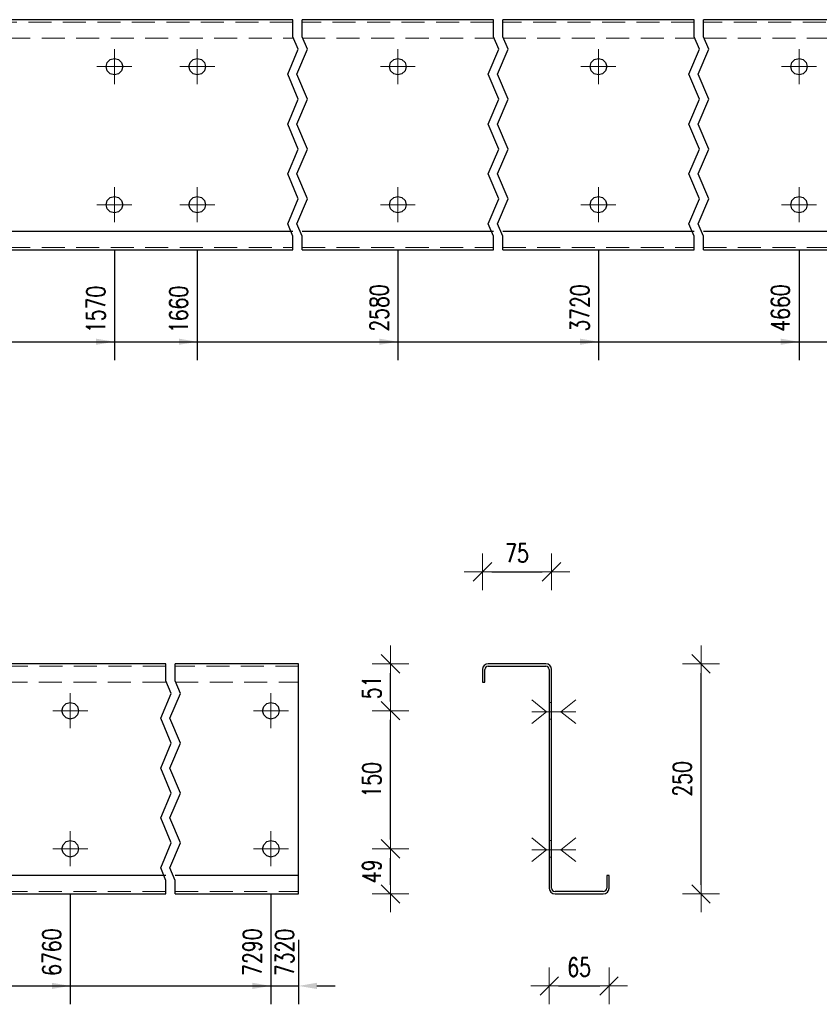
# Model space of a CAD drawing. Header units: millimetres. Extents: x -129 to 775, y 10833 to 11484.
# Tile 4 of 38: x 36 to 123, y 10985 to 11092. Entities that reach past the tile are written whole.
import ezdxf

# ---------------------------------------------------------------- set-up
doc = ezdxf.new("R2010")
doc.units = ezdxf.units.MM
doc.header["$LTSCALE"] = 10
doc.linetypes.add('HIDDEN', pattern=[0.375, 0.25, -0.125])
doc.linetypes.add('MITTE', pattern=[2, 1.25, -0.25, 0.25, -0.25])
doc.layers.get('Defpoints').update_dxf_attribs({"color": 1})
for name, color, linetype, lineweight in [('PS_Bolt', 4, 'Continuous', 13), ('PS_DIM', 4, 'Continuous', 13), ('PS_Hidden', 2, 'HIDDEN', 9), ('PS_Mid', 5, 'MITTE', 15), ('PS_Shape', 161, 'Continuous', 30), ('PS_SOLID', 7, 'Continuous', 30)]:
    doc.layers.add(name, color=color, linetype=linetype, lineweight=lineweight)
doc.styles.add('simplex', font='simplex.shx', dxfattribs={"width": 0.75})
doc.dimstyles.new('1_10_GŁ_DS1-LS10', dxfattribs={"dimtxt": 2, "dimasz": 2, "dimexe": 2, "dimexo": 5, "dimgap": 1, "dimtad": 1, "dimjust": 4, "dimdec": 0, "dimlfac": 10, "dimtxsty": 'simplex', "dimblk1": 'NONE', "dimsah": 1, "dimcen": 2, "dimclrd": 256, "dimclre": 256, "dimclrt": 3, "dimadec": 1, "dimazin": 0, "dimtfac": 1, "dimtdec": 0, "dimtmove": 2, "dimatfit": 3, "dimfxl": 1, "dimarcsym": 0})
doc.dimstyles.new('1_10_PRZ_DS1-LS10', dxfattribs={"dimtxt": 2, "dimasz": 1, "dimexe": 2, "dimexo": 5, "dimgap": 1, "dimtad": 1, "dimdec": 0, "dimlfac": 10, "dimtxsty": 'simplex', "dimblk": 'dimznak', "dimcen": 2, "dimse1": 1, "dimse2": 1, "dimclrt": 3, "dimadec": 1, "dimazin": 0, "dimtfac": 1, "dimtdec": 0, "dimtix": 1, "dimtmove": 2, "dimatfit": 3, "dimldrblk": 'dim-grot', "dimfxl": 1, "dimarcsym": 0})

# ---------------------------------------------------------------- blocks, each defined once
blk = doc.blocks.new('*D113')
at = {"layer": 'Defpoints', "color": 0, "transparency": 16777216}
for p in [(46.22, 11071.75), (-86.58, 11066.85), (46.22, 11056.85)]:
    blk.add_point(p, dxfattribs=at)
at = {"layer": 'PS_DIM', "lineweight": -2, "transparency": 16777216}
for p, q in [((46.22, 11066.75), (46.22, 11054.85)), ((-86.58, 11061.85), (-86.58, 11054.85)), ((-86.58, 11056.85), (44.22, 11056.85))]:
    blk.add_line(p, q, dxfattribs=at)
at = {"layer": 'PS_DIM', "transparency": 16777216}
blk.add_solid([(44.22, 11057.19), (44.22, 11056.52), (46.22, 11056.85)], dxfattribs=at)
at = {"layer": 'PS_DIM', "color": 3, "transparency": 16777216, "insert": (44.2, 11060.37), "char_height": 2, "attachment_point": 5, "rotation": 90, "style": 'simplex'}
blk.add_mtext('1570', dxfattribs=at)
blk = doc.blocks.new('_None')
blk = doc.blocks.new('*D114')
at = {"layer": 'Defpoints', "color": 0, "transparency": 16777216}
for p in [(55.22, 11071.75), (-86.58, 11066.85), (55.22, 11056.85)]:
    blk.add_point(p, dxfattribs=at)
at = {"layer": 'PS_DIM', "lineweight": -2, "transparency": 16777216}
for p, q in [((55.22, 11066.75), (55.22, 11054.85)), ((-86.58, 11061.85), (-86.58, 11054.85)), ((-86.58, 11056.85), (53.22, 11056.85))]:
    blk.add_line(p, q, dxfattribs=at)
at = {"layer": 'PS_DIM', "transparency": 16777216}
blk.add_solid([(53.22, 11057.19), (53.22, 11056.52), (55.22, 11056.85)], dxfattribs=at)
at = {"layer": 'PS_DIM', "color": 3, "transparency": 16777216, "insert": (53.2, 11060.37), "char_height": 2, "attachment_point": 5, "rotation": 90, "style": 'simplex'}
blk.add_mtext('1660', dxfattribs=at)
blk = doc.blocks.new('*D115')
at = {"layer": 'Defpoints', "color": 0, "transparency": 16777216}
for p in [(77.02, 11071.75), (-86.58, 11066.85), (77.02, 11056.85)]:
    blk.add_point(p, dxfattribs=at)
at = {"layer": 'PS_DIM', "lineweight": -2, "transparency": 16777216}
for p, q in [((77.02, 11066.75), (77.02, 11054.85)), ((-86.58, 11061.85), (-86.58, 11054.85)), ((-86.58, 11056.85), (75.02, 11056.85))]:
    blk.add_line(p, q, dxfattribs=at)
at = {"layer": 'PS_DIM', "transparency": 16777216}
blk.add_solid([(75.02, 11057.19), (75.02, 11056.52), (77.02, 11056.85)], dxfattribs=at)
at = {"layer": 'PS_DIM', "color": 3, "transparency": 16777216, "insert": (75, 11060.52), "char_height": 2, "attachment_point": 5, "rotation": 90, "style": 'simplex'}
blk.add_mtext('2580', dxfattribs=at)
blk = doc.blocks.new('*D116')
at = {"layer": 'Defpoints', "color": 0, "transparency": 16777216}
for p in [(98.82, 11071.75), (-86.58, 11066.85), (98.82, 11056.85)]:
    blk.add_point(p, dxfattribs=at)
at = {"layer": 'PS_DIM', "lineweight": -2, "transparency": 16777216}
for p, q in [((98.82, 11066.75), (98.82, 11054.85)), ((-86.58, 11061.85), (-86.58, 11054.85)), ((-86.58, 11056.85), (96.82, 11056.85))]:
    blk.add_line(p, q, dxfattribs=at)
at = {"layer": 'PS_DIM', "transparency": 16777216}
blk.add_solid([(96.82, 11057.19), (96.82, 11056.52), (98.82, 11056.85)], dxfattribs=at)
at = {"layer": 'PS_DIM', "color": 3, "transparency": 16777216, "insert": (96.8, 11060.52), "char_height": 2, "attachment_point": 5, "rotation": 90, "style": 'simplex'}
blk.add_mtext('3720', dxfattribs=at)
blk = doc.blocks.new('*D117')
at = {"layer": 'Defpoints', "color": 0, "transparency": 16777216}
for p in [(120.62, 11071.75), (-86.58, 11066.85), (120.62, 11056.85)]:
    blk.add_point(p, dxfattribs=at)
at = {"layer": 'PS_DIM', "lineweight": -2, "transparency": 16777216}
for p, q in [((120.62, 11066.75), (120.62, 11054.85)), ((-86.58, 11061.85), (-86.58, 11054.85)), ((-86.58, 11056.85), (118.62, 11056.85))]:
    blk.add_line(p, q, dxfattribs=at)
at = {"layer": 'PS_DIM', "transparency": 16777216}
blk.add_solid([(118.62, 11057.19), (118.62, 11056.52), (120.62, 11056.85)], dxfattribs=at)
at = {"layer": 'PS_DIM', "color": 3, "transparency": 16777216, "insert": (118.6, 11060.52), "char_height": 2, "attachment_point": 5, "rotation": 90, "style": 'simplex'}
blk.add_mtext('4660', dxfattribs=at)
blk = doc.blocks.new('*D118')
at = {"layer": 'Defpoints', "color": 0, "transparency": 16777216}
for p in [(142.42, 11071.75), (-86.58, 11066.85), (142.42, 11056.85)]:
    blk.add_point(p, dxfattribs=at)
at = {"layer": 'PS_DIM', "lineweight": -2, "transparency": 16777216}
for p, q in [((142.42, 11066.75), (142.42, 11054.85)), ((-86.58, 11061.85), (-86.58, 11054.85)), ((-86.58, 11056.85), (140.42, 11056.85))]:
    blk.add_line(p, q, dxfattribs=at)
at = {"layer": 'PS_DIM', "transparency": 16777216}
blk.add_solid([(140.42, 11057.19), (140.42, 11056.52), (142.42, 11056.85)], dxfattribs=at)
at = {"layer": 'PS_DIM', "color": 3, "transparency": 16777216, "insert": (140.4, 11060.52), "char_height": 2, "attachment_point": 5, "rotation": 90, "style": 'simplex'}
blk.add_mtext('5580', dxfattribs=at)
blk = doc.blocks.new('*D119')
at = {"layer": 'Defpoints', "color": 0, "transparency": 16777216}
for p in [(164.22, 11071.75), (-86.58, 11066.85), (164.22, 11056.85)]:
    blk.add_point(p, dxfattribs=at)
at = {"layer": 'PS_DIM', "lineweight": -2, "transparency": 16777216}
for p, q in [((164.22, 11066.75), (164.22, 11054.85)), ((-86.58, 11061.85), (-86.58, 11054.85)), ((-86.58, 11056.85), (162.22, 11056.85))]:
    blk.add_line(p, q, dxfattribs=at)
at = {"layer": 'PS_DIM', "transparency": 16777216}
blk.add_solid([(162.22, 11057.19), (162.22, 11056.52), (164.22, 11056.85)], dxfattribs=at)
at = {"layer": 'PS_DIM', "color": 3, "transparency": 16777216, "insert": (162.2, 11060.37), "char_height": 2, "attachment_point": 5, "rotation": 90, "style": 'simplex'}
blk.add_mtext('6150', dxfattribs=at)
blk = doc.blocks.new('*D120')
at = {"layer": 'Defpoints', "color": 0, "transparency": 16777216}
for p in [(186.02, 11071.75), (-86.58, 11066.85), (186.02, 11056.85)]:
    blk.add_point(p, dxfattribs=at)
at = {"layer": 'PS_DIM', "lineweight": -2, "transparency": 16777216}
for p, q in [((186.02, 11066.75), (186.02, 11054.85)), ((-86.58, 11061.85), (-86.58, 11054.85)), ((-86.58, 11056.85), (184.02, 11056.85))]:
    blk.add_line(p, q, dxfattribs=at)
at = {"layer": 'PS_DIM', "transparency": 16777216}
blk.add_solid([(184.02, 11057.19), (184.02, 11056.52), (186.02, 11056.85)], dxfattribs=at)
at = {"layer": 'PS_DIM', "color": 3, "transparency": 16777216, "insert": (184, 11060.52), "char_height": 2, "attachment_point": 5, "rotation": 90, "style": 'simplex'}
blk.add_mtext('6680', dxfattribs=at)
blk = doc.blocks.new('*D121')
at = {"layer": 'Defpoints', "color": 0, "transparency": 16777216}
for p in [(194.02, 11071.75), (-86.58, 11066.85), (194.02, 11056.85)]:
    blk.add_point(p, dxfattribs=at)
at = {"layer": 'PS_DIM', "lineweight": -2, "transparency": 16777216}
for p, q in [((194.02, 11066.75), (194.02, 11054.85)), ((-86.58, 11061.85), (-86.58, 11054.85)), ((-86.58, 11056.85), (192.02, 11056.85))]:
    blk.add_line(p, q, dxfattribs=at)
at = {"layer": 'PS_DIM', "transparency": 16777216}
blk.add_solid([(192.02, 11057.19), (192.02, 11056.52), (194.02, 11056.85)], dxfattribs=at)
at = {"layer": 'PS_DIM', "color": 3, "transparency": 16777216, "insert": (192, 11060.52), "char_height": 2, "attachment_point": 5, "rotation": 90, "style": 'simplex'}
blk.add_mtext('6760', dxfattribs=at)
blk = doc.blocks.new('*D122')
at = {"layer": 'Defpoints', "color": 0, "transparency": 16777216}
for p in [(215.82, 11071.75), (-86.58, 11066.85), (215.82, 11056.85)]:
    blk.add_point(p, dxfattribs=at)
at = {"layer": 'PS_DIM', "lineweight": -2, "transparency": 16777216}
for p, q in [((215.82, 11066.75), (215.82, 11054.85)), ((-86.58, 11061.85), (-86.58, 11054.85)), ((-86.58, 11056.85), (213.82, 11056.85))]:
    blk.add_line(p, q, dxfattribs=at)
at = {"layer": 'PS_DIM', "transparency": 16777216}
blk.add_solid([(213.82, 11057.19), (213.82, 11056.52), (215.82, 11056.85)], dxfattribs=at)
at = {"layer": 'PS_DIM', "color": 3, "transparency": 16777216, "insert": (213.8, 11060.52), "char_height": 2, "attachment_point": 5, "rotation": 90, "style": 'simplex'}
blk.add_mtext('7290', dxfattribs=at)
blk = doc.blocks.new('*D123')
at = {"layer": 'Defpoints', "color": 0, "transparency": 16777216}
for p in [(-86.58, 11066.85), (218.82, 11066.85), (218.82, 11056.85)]:
    blk.add_point(p, dxfattribs=at)
at = {"layer": 'PS_DIM', "lineweight": -2, "transparency": 16777216}
for p, q in [((-86.58, 11061.85), (-86.58, 11054.85)), ((218.82, 11061.85), (218.82, 11054.85)), ((-86.58, 11056.85), (216.82, 11056.85))]:
    blk.add_line(p, q, dxfattribs=at)
at = {"layer": 'PS_DIM', "transparency": 16777216}
blk.add_solid([(216.82, 11057.19), (216.82, 11056.52), (218.82, 11056.85)], dxfattribs=at)
at = {"layer": 'PS_DIM', "color": 3, "transparency": 16777216, "insert": (217.32, 11060.55), "char_height": 2, "attachment_point": 5, "rotation": 90, "style": 'simplex'}
blk.add_mtext('7320', dxfattribs=at)
blk = doc.blocks.new('*D138')
at = {"layer": 'Defpoints', "color": 0, "transparency": 16777216}
for p in [(41.42, 11001.75), (-86.58, 10996.85), (41.42, 10986.85)]:
    blk.add_point(p, dxfattribs=at)
at = {"layer": 'PS_DIM', "lineweight": -2, "transparency": 16777216}
for p, q in [((41.42, 10996.75), (41.42, 10984.85)), ((-86.58, 10991.85), (-86.58, 10984.85)), ((-86.58, 10986.85), (39.42, 10986.85))]:
    blk.add_line(p, q, dxfattribs=at)
at = {"layer": 'PS_DIM', "transparency": 16777216}
blk.add_solid([(39.42, 10987.19), (39.42, 10986.52), (41.42, 10986.85)], dxfattribs=at)
at = {"layer": 'PS_DIM', "color": 3, "transparency": 16777216, "insert": (39.4, 10990.52), "char_height": 2, "attachment_point": 5, "rotation": 90, "style": 'simplex'}
blk.add_mtext('6760', dxfattribs=at)
blk = doc.blocks.new('*D139')
at = {"layer": 'Defpoints', "color": 0, "transparency": 16777216}
for p in [(63.22, 11001.75), (-86.58, 10996.85), (63.22, 10986.85)]:
    blk.add_point(p, dxfattribs=at)
at = {"layer": 'PS_DIM', "lineweight": -2, "transparency": 16777216}
for p, q in [((63.22, 10996.75), (63.22, 10984.85)), ((-86.58, 10991.85), (-86.58, 10984.85)), ((-86.58, 10986.85), (61.22, 10986.85))]:
    blk.add_line(p, q, dxfattribs=at)
at = {"layer": 'PS_DIM', "transparency": 16777216}
blk.add_solid([(61.22, 10987.19), (61.22, 10986.52), (63.22, 10986.85)], dxfattribs=at)
at = {"layer": 'PS_DIM', "color": 3, "transparency": 16777216, "insert": (61.2, 10990.52), "char_height": 2, "attachment_point": 5, "rotation": 90, "style": 'simplex'}
blk.add_mtext('7290', dxfattribs=at)
blk = doc.blocks.new('*D140')
at = {"layer": 'Defpoints', "color": 0, "transparency": 16777216}
for p in [(-86.58, 10996.85), (66.22, 10996.85), (66.22, 10986.85)]:
    blk.add_point(p, dxfattribs=at)
at = {"layer": 'PS_DIM', "lineweight": -2, "transparency": 16777216}
for p, q in [((-86.58, 10991.85), (-86.58, 10984.85)), ((66.22, 10991.85), (66.22, 10984.85)), ((-86.58, 10986.85), (-88.58, 10986.85)), ((-86.58, 10986.85), (66.22, 10986.85)), ((68.22, 10986.85), (70.22, 10986.85))]:
    blk.add_line(p, q, dxfattribs=at)
at = {"layer": 'PS_DIM', "transparency": 16777216}
blk.add_solid([(68.22, 10987.19), (68.22, 10986.52), (66.22, 10986.85)], dxfattribs=at)
at = {"layer": 'PS_DIM', "color": 3, "transparency": 16777216, "insert": (64.72, 10990.49), "char_height": 2, "attachment_point": 5, "rotation": 90, "style": 'simplex'}
blk.add_mtext('7320', dxfattribs=at)
blk = doc.blocks.new('dimznak')
at = {"color": 0}
for points in [[(0, 2), (0, -2)], [(-2, 0), (2, 0)]]:
    blk.add_lwpolyline(points, dxfattribs=at)
at = {"color": 2}
blk.add_lwpolyline([(1, 1), (-1, -1)], dxfattribs=at)
blk = doc.blocks.new('*D141')
at = {"layer": 'Defpoints', "color": 0, "transparency": 16777216}
for p in [(63.22, 11001.75), (76.22, 11001.75), (63.22, 10996.85)]:
    blk.add_point(p, dxfattribs=at)
at = {"layer": 'PS_DIM', "color": 0, "lineweight": -2, "transparency": 16777216}
blk.add_line((76.22, 10997.85), (76.22, 11000.75), dxfattribs=at)
for p, rotation in [((76.22, 11001.75), 90), ((76.22, 10996.85), 270)]:
    blk.add_blockref('dimznak', p, dxfattribs=dict(at, rotation=rotation))
at = {"layer": 'PS_DIM', "color": 3, "transparency": 16777216, "insert": (74.18, 10999.3), "char_height": 2, "attachment_point": 5, "rotation": 90, "style": 'simplex'}
blk.add_mtext('49', dxfattribs=at)
blk = doc.blocks.new('dim-grot')
blk.add_hatch(color=256).paths.add_polyline_path([(0, 0), (-2, 0.5), (-2, -0.5)])
blk.add_lwpolyline([(0, 0), (-2, 0.5), (-2, -0.5), (0, 0)])
blk = doc.blocks.new('*D142')
at = {"layer": 'Defpoints', "color": 0, "transparency": 16777216}
for p in [(63.22, 11016.75), (76.22, 11016.75), (63.22, 11001.75)]:
    blk.add_point(p, dxfattribs=at)
at = {"layer": 'PS_DIM', "color": 0, "lineweight": -2, "transparency": 16777216}
blk.add_line((76.22, 11002.75), (76.22, 11015.75), dxfattribs=at)
for p, rotation in [((76.22, 11016.75), 90), ((76.22, 11001.75), 270)]:
    blk.add_blockref('dimznak', p, dxfattribs=dict(at, rotation=rotation))
at = {"layer": 'PS_DIM', "color": 3, "transparency": 16777216, "insert": (74.18, 11009.25), "char_height": 2, "attachment_point": 5, "rotation": 90, "style": 'simplex'}
blk.add_mtext('150', dxfattribs=at)
blk = doc.blocks.new('*D143')
at = {"layer": 'Defpoints', "color": 0, "transparency": 16777216}
for p in [(63.22, 11021.85), (76.22, 11021.85), (63.22, 11016.75)]:
    blk.add_point(p, dxfattribs=at)
at = {"layer": 'PS_DIM', "color": 0, "lineweight": -2, "transparency": 16777216}
blk.add_line((76.22, 11017.75), (76.22, 11020.85), dxfattribs=at)
for p, rotation in [((76.22, 11021.85), 90), ((76.22, 11016.75), 270)]:
    blk.add_blockref('dimznak', p, dxfattribs=dict(at, rotation=rotation))
at = {"layer": 'PS_DIM', "color": 3, "transparency": 16777216, "insert": (74.18, 11019.3), "char_height": 2, "attachment_point": 5, "rotation": 90, "style": 'simplex'}
blk.add_mtext('51', dxfattribs=at)
blk = doc.blocks.new('*D144')
at = {"layer": 'Defpoints', "color": 0, "transparency": 16777216}
for p in [(93.47, 10997.74), (99.97, 10997.79), (99.97, 10986.85)]:
    blk.add_point(p, dxfattribs=at)
at = {"layer": 'PS_DIM', "color": 0, "lineweight": -2, "transparency": 16777216}
blk.add_line((94.47, 10986.85), (98.97, 10986.85), dxfattribs=at)
at = {"layer": 'PS_DIM', "color": 0, "lineweight": -2, "transparency": 16777216, "rotation": 180}
blk.add_blockref('dimznak', (93.47, 10986.85), dxfattribs=at)
at = {"layer": 'PS_DIM', "color": 0, "lineweight": -2, "transparency": 16777216}
blk.add_blockref('dimznak', (99.97, 10986.85), dxfattribs=at)
at = {"layer": 'PS_DIM', "color": 3, "transparency": 16777216, "insert": (96.72, 10988.89), "char_height": 2, "attachment_point": 5, "style": 'simplex'}
blk.add_mtext('65', dxfattribs=at)
blk = doc.blocks.new('*D145')
at = {"layer": 'Defpoints', "color": 0, "transparency": 16777216}
for p in [(93.72, 11031.85), (86.22, 11020.7), (93.72, 11020.54)]:
    blk.add_point(p, dxfattribs=at)
at = {"layer": 'PS_DIM', "color": 0, "lineweight": -2, "transparency": 16777216}
blk.add_line((87.22, 11031.85), (92.72, 11031.85), dxfattribs=at)
at = {"layer": 'PS_DIM', "color": 0, "lineweight": -2, "transparency": 16777216, "rotation": 180}
blk.add_blockref('dimznak', (86.22, 11031.85), dxfattribs=at)
at = {"layer": 'PS_DIM', "color": 0, "lineweight": -2, "transparency": 16777216}
blk.add_blockref('dimznak', (93.72, 11031.85), dxfattribs=at)
at = {"layer": 'PS_DIM', "color": 3, "transparency": 16777216, "insert": (89.97, 11033.89), "char_height": 2, "attachment_point": 5, "style": 'simplex'}
blk.add_mtext('75', dxfattribs=at)
blk = doc.blocks.new('*D146')
at = {"layer": 'Defpoints', "color": 0, "transparency": 16777216}
for p in [(99.97, 11021.85), (109.97, 11021.85), (99.97, 10996.85)]:
    blk.add_point(p, dxfattribs=at)
at = {"layer": 'PS_DIM', "color": 0, "lineweight": -2, "transparency": 16777216}
blk.add_line((109.97, 10997.85), (109.97, 11020.85), dxfattribs=at)
for p, rotation in [((109.97, 11021.85), 90), ((109.97, 10996.85), 270)]:
    blk.add_blockref('dimznak', p, dxfattribs=dict(at, rotation=rotation))
at = {"layer": 'PS_DIM', "color": 3, "transparency": 16777216, "insert": (107.93, 11009.35), "char_height": 2, "attachment_point": 5, "rotation": 90, "style": 'simplex'}
blk.add_mtext('250', dxfattribs=at)
blk = doc.blocks.new('*X409')
at = {"color": 1}
for p, q in [((65.62, 11089.99), (65.62, 11091.85)), ((66.62, 11089.99), (66.62, 11091.85)), ((87.42, 11089.99), (87.42, 11091.85)), ((88.42, 11089.99), (88.42, 11091.85)), ((109.22, 11089.99), (109.22, 11091.85)), ((110.22, 11089.99), (110.22, 11091.85)), ((66.2, 11088.64), (65.62, 11089.99)), ((67.2, 11088.64), (66.62, 11089.99)), ((88, 11088.64), (87.42, 11089.99)), ((89, 11088.64), (88.42, 11089.99)), ((109.8, 11088.64), (109.22, 11089.99)), ((110.8, 11088.64), (110.22, 11089.99)), ((65.05, 11085.93), (66.2, 11088.64)), ((66.05, 11085.93), (67.2, 11088.64)), ((86.85, 11085.93), (88, 11088.64)), ((87.85, 11085.93), (89, 11088.64)), ((108.65, 11085.93), (109.8, 11088.64)), ((109.65, 11085.93), (110.8, 11088.64)), ((66.2, 11083.22), (65.05, 11085.93)), ((67.2, 11083.22), (66.05, 11085.93)), ((88, 11083.22), (86.85, 11085.93)), ((89, 11083.22), (87.85, 11085.93)), ((109.8, 11083.22), (108.65, 11085.93)), ((110.8, 11083.22), (109.65, 11085.93)), ((65.05, 11080.51), (66.2, 11083.22)), ((66.05, 11080.51), (67.2, 11083.22)), ((86.85, 11080.51), (88, 11083.22)), ((87.85, 11080.51), (89, 11083.22)), ((108.65, 11080.51), (109.8, 11083.22)), ((109.65, 11080.51), (110.8, 11083.22)), ((66.2, 11077.8), (65.05, 11080.51)), ((67.2, 11077.8), (66.05, 11080.51)), ((88, 11077.8), (86.85, 11080.51)), ((89, 11077.8), (87.85, 11080.51)), ((109.8, 11077.8), (108.65, 11080.51)), ((110.8, 11077.8), (109.65, 11080.51)), ((65.05, 11075.1), (66.2, 11077.8)), ((66.05, 11075.1), (67.2, 11077.8)), ((86.85, 11075.1), (88, 11077.8)), ((87.85, 11075.1), (89, 11077.8)), ((108.65, 11075.1), (109.8, 11077.8)), ((109.65, 11075.1), (110.8, 11077.8)), ((66.2, 11072.39), (65.05, 11075.1)), ((67.2, 11072.39), (66.05, 11075.1)), ((88, 11072.39), (86.85, 11075.1)), ((89, 11072.39), (87.85, 11075.1)), ((109.8, 11072.39), (108.65, 11075.1)), ((110.8, 11072.39), (109.65, 11075.1)), ((65.05, 11069.68), (66.2, 11072.39)), ((66.05, 11069.68), (67.2, 11072.39)), ((86.85, 11069.68), (88, 11072.39)), ((87.85, 11069.68), (89, 11072.39)), ((108.65, 11069.68), (109.8, 11072.39)), ((109.65, 11069.68), (110.8, 11072.39)), ((65.62, 11068.32), (65.05, 11069.68)), ((66.62, 11068.32), (66.05, 11069.68)), ((87.42, 11068.32), (86.85, 11069.68)), ((88.42, 11068.32), (87.85, 11069.68)), ((109.22, 11068.32), (108.65, 11069.68)), ((110.22, 11068.32), (109.65, 11069.68)), ((65.62, 11066.85), (65.62, 11068.32)), ((66.62, 11066.85), (66.62, 11068.32)), ((87.42, 11066.85), (87.42, 11068.32)), ((88.42, 11066.85), (88.42, 11068.32)), ((109.22, 11066.85), (109.22, 11068.32)), ((110.22, 11066.85), (110.22, 11068.32))]:
    blk.add_line(p, q, dxfattribs=at)
at = {"layer": 'PS_Hidden', "color": 2, "linetype": 'HIDDEN'}
for p, q in [((65.62, 11091.6), (0.82, 11091.6)), ((87.42, 11091.6), (66.62, 11091.6)), ((109.22, 11091.6), (88.42, 11091.6)), ((131.02, 11091.6), (110.22, 11091.6)), ((0.82, 11089.85), (65.62, 11089.85)), ((66.62, 11089.85), (87.42, 11089.85)), ((88.42, 11089.85), (109.22, 11089.85)), ((110.22, 11089.85), (131.02, 11089.85)), ((0.82, 11067.1), (65.62, 11067.1)), ((66.62, 11067.1), (87.42, 11067.1)), ((88.42, 11067.1), (109.22, 11067.1)), ((110.22, 11067.1), (131.02, 11067.1))]:
    blk.add_line(p, q, dxfattribs=at)
at = {"layer": 'PS_Mid', "color": 5, "linetype": 'MITTE'}
for p, q in [((46.22, 11088.65), (46.22, 11084.85)), ((55.22, 11088.65), (55.22, 11084.85)), ((77.02, 11088.65), (77.02, 11084.85)), ((98.82, 11088.65), (98.82, 11084.85)), ((120.62, 11088.65), (120.62, 11084.85)), ((48.12, 11086.75), (44.32, 11086.75)), ((57.12, 11086.75), (53.32, 11086.75)), ((78.92, 11086.75), (75.12, 11086.75)), ((100.72, 11086.75), (96.92, 11086.75)), ((122.52, 11086.75), (118.72, 11086.75)), ((46.22, 11073.65), (46.22, 11069.85)), ((55.22, 11073.65), (55.22, 11069.85)), ((77.02, 11073.65), (77.02, 11069.85)), ((98.82, 11073.65), (98.82, 11069.85)), ((120.62, 11073.65), (120.62, 11069.85)), ((48.12, 11071.75), (44.32, 11071.75)), ((57.12, 11071.75), (53.32, 11071.75)), ((78.92, 11071.75), (75.12, 11071.75)), ((100.72, 11071.75), (96.92, 11071.75)), ((122.52, 11071.75), (118.72, 11071.75))]:
    blk.add_line(p, q, dxfattribs=at)
at = {"layer": 'PS_SOLID', "color": 7, "linetype": 'Continuous'}
for p, q in [((46.22, 11091.85), (11.22, 11091.85)), ((55.22, 11091.85), (46.22, 11091.85)), ((65.62, 11091.85), (55.22, 11091.85)), ((77.02, 11091.85), (66.62, 11091.85)), ((87.42, 11091.85), (77.02, 11091.85)), ((98.82, 11091.85), (88.42, 11091.85)), ((109.22, 11091.85), (98.82, 11091.85)), ((120.62, 11091.85), (110.22, 11091.85)), ((131.02, 11091.85), (120.62, 11091.85)), ((45.44, 11087.2), (45.77, 11087.53)), ((45.77, 11087.53), (46.22, 11087.65)), ((46.22, 11087.65), (46.67, 11087.53)), ((46.67, 11087.53), (47, 11087.2)), ((54.44, 11087.2), (54.77, 11087.53)), ((54.77, 11087.53), (55.22, 11087.65)), ((55.22, 11087.65), (55.67, 11087.53)), ((55.67, 11087.53), (56, 11087.2)), ((76.24, 11087.2), (76.57, 11087.53)), ((76.57, 11087.53), (77.02, 11087.65)), ((77.02, 11087.65), (77.47, 11087.53)), ((77.47, 11087.53), (77.8, 11087.2)), ((98.04, 11087.2), (98.37, 11087.53)), ((98.37, 11087.53), (98.82, 11087.65)), ((98.82, 11087.65), (99.27, 11087.53)), ((99.27, 11087.53), (99.6, 11087.2)), ((119.84, 11087.2), (120.17, 11087.53)), ((120.17, 11087.53), (120.62, 11087.65)), ((120.62, 11087.65), (121.07, 11087.53)), ((121.07, 11087.53), (121.4, 11087.2)), ((45.32, 11086.75), (45.44, 11087.2)), ((45.44, 11086.3), (45.32, 11086.75)), ((45.77, 11085.97), (45.44, 11086.3)), ((47, 11086.3), (46.67, 11085.97)), ((47, 11087.2), (47.12, 11086.75)), ((47.12, 11086.75), (47, 11086.3)), ((54.32, 11086.75), (54.44, 11087.2)), ((54.44, 11086.3), (54.32, 11086.75)), ((54.77, 11085.97), (54.44, 11086.3)), ((56, 11086.3), (55.67, 11085.97)), ((56, 11087.2), (56.12, 11086.75)), ((56.12, 11086.75), (56, 11086.3)), ((76.12, 11086.75), (76.24, 11087.2)), ((76.24, 11086.3), (76.12, 11086.75)), ((76.57, 11085.97), (76.24, 11086.3)), ((77.8, 11086.3), (77.47, 11085.97)), ((77.8, 11087.2), (77.92, 11086.75)), ((77.92, 11086.75), (77.8, 11086.3)), ((97.92, 11086.75), (98.04, 11087.2)), ((98.04, 11086.3), (97.92, 11086.75)), ((98.37, 11085.97), (98.04, 11086.3)), ((99.6, 11086.3), (99.27, 11085.97)), ((99.6, 11087.2), (99.72, 11086.75)), ((99.72, 11086.75), (99.6, 11086.3)), ((119.72, 11086.75), (119.84, 11087.2)), ((119.84, 11086.3), (119.72, 11086.75)), ((120.17, 11085.97), (119.84, 11086.3)), ((121.4, 11086.3), (121.07, 11085.97)), ((121.4, 11087.2), (121.52, 11086.75)), ((121.52, 11086.75), (121.4, 11086.3)), ((46.22, 11085.85), (45.77, 11085.97)), ((46.67, 11085.97), (46.22, 11085.85)), ((55.22, 11085.85), (54.77, 11085.97)), ((55.67, 11085.97), (55.22, 11085.85)), ((77.02, 11085.85), (76.57, 11085.97)), ((77.47, 11085.97), (77.02, 11085.85)), ((98.82, 11085.85), (98.37, 11085.97)), ((99.27, 11085.97), (98.82, 11085.85)), ((120.62, 11085.85), (120.17, 11085.97)), ((121.07, 11085.97), (120.62, 11085.85)), ((45.44, 11072.2), (45.77, 11072.53)), ((45.77, 11072.53), (46.22, 11072.65)), ((46.22, 11072.65), (46.67, 11072.53)), ((46.67, 11072.53), (47, 11072.2)), ((54.44, 11072.2), (54.77, 11072.53)), ((54.77, 11072.53), (55.22, 11072.65)), ((55.22, 11072.65), (55.67, 11072.53)), ((55.67, 11072.53), (56, 11072.2)), ((76.24, 11072.2), (76.57, 11072.53)), ((76.57, 11072.53), (77.02, 11072.65)), ((77.02, 11072.65), (77.47, 11072.53)), ((77.47, 11072.53), (77.8, 11072.2)), ((98.04, 11072.2), (98.37, 11072.53)), ((98.37, 11072.53), (98.82, 11072.65)), ((98.82, 11072.65), (99.27, 11072.53)), ((99.27, 11072.53), (99.6, 11072.2)), ((119.84, 11072.2), (120.17, 11072.53)), ((120.17, 11072.53), (120.62, 11072.65)), ((120.62, 11072.65), (121.07, 11072.53)), ((121.07, 11072.53), (121.4, 11072.2)), ((45.32, 11071.75), (45.44, 11072.2)), ((45.44, 11071.3), (45.32, 11071.75)), ((45.77, 11070.97), (45.44, 11071.3)), ((47, 11071.3), (46.67, 11070.97)), ((47, 11072.2), (47.12, 11071.75)), ((47.12, 11071.75), (47, 11071.3)), ((54.32, 11071.75), (54.44, 11072.2)), ((54.44, 11071.3), (54.32, 11071.75)), ((54.77, 11070.97), (54.44, 11071.3)), ((56, 11071.3), (55.67, 11070.97)), ((56, 11072.2), (56.12, 11071.75)), ((56.12, 11071.75), (56, 11071.3)), ((76.12, 11071.75), (76.24, 11072.2)), ((76.24, 11071.3), (76.12, 11071.75)), ((76.57, 11070.97), (76.24, 11071.3)), ((77.8, 11071.3), (77.47, 11070.97)), ((77.8, 11072.2), (77.92, 11071.75)), ((77.92, 11071.75), (77.8, 11071.3)), ((97.92, 11071.75), (98.04, 11072.2)), ((98.04, 11071.3), (97.92, 11071.75)), ((98.37, 11070.97), (98.04, 11071.3)), ((99.6, 11071.3), (99.27, 11070.97)), ((99.6, 11072.2), (99.72, 11071.75)), ((99.72, 11071.75), (99.6, 11071.3)), ((119.72, 11071.75), (119.84, 11072.2)), ((119.84, 11071.3), (119.72, 11071.75)), ((120.17, 11070.97), (119.84, 11071.3)), ((121.4, 11071.3), (121.07, 11070.97)), ((121.4, 11072.2), (121.52, 11071.75)), ((121.52, 11071.75), (121.4, 11071.3)), ((46.22, 11070.85), (45.77, 11070.97)), ((46.67, 11070.97), (46.22, 11070.85)), ((55.22, 11070.85), (54.77, 11070.97)), ((55.67, 11070.97), (55.22, 11070.85)), ((77.02, 11070.85), (76.57, 11070.97)), ((77.47, 11070.97), (77.02, 11070.85)), ((98.82, 11070.85), (98.37, 11070.97)), ((99.27, 11070.97), (98.82, 11070.85)), ((120.62, 11070.85), (120.17, 11070.97)), ((121.07, 11070.97), (120.62, 11070.85)), ((65.62, 11068.85), (0.82, 11068.85)), ((87.42, 11068.85), (66.62, 11068.85)), ((109.22, 11068.85), (88.42, 11068.85)), ((131.02, 11068.85), (110.22, 11068.85)), ((0.82, 11066.85), (65.62, 11066.85)), ((66.62, 11066.85), (87.42, 11066.85)), ((88.42, 11066.85), (109.22, 11066.85)), ((110.22, 11066.85), (131.02, 11066.85))]:
    blk.add_line(p, q, dxfattribs=at)
blk = doc.blocks.new('*X429')
at = {"color": 3, "linetype": 'Continuous'}
blk.add_line((41.42, 11016.65), (41.42, 11016.65), dxfattribs=at)
blk.add_line((41.42, 11016.65), (41.42, 11016.65), dxfattribs=at)
blk.add_line((41.42, 11016.65), (41.42, 11016.65), dxfattribs=at)
blk.add_line((41.42, 11016.65), (41.42, 11016.65), dxfattribs=at)
blk.add_line((41.42, 11016.65), (41.42, 11016.65), dxfattribs=at)
blk = doc.blocks.new('*X431')
at = {"color": 3, "linetype": 'Continuous'}
blk.add_line((41.42, 11001.65), (41.42, 11001.65), dxfattribs=at)
blk.add_line((41.42, 11001.65), (41.42, 11001.65), dxfattribs=at)
blk.add_line((41.42, 11001.65), (41.42, 11001.65), dxfattribs=at)
blk.add_line((41.42, 11001.65), (41.42, 11001.65), dxfattribs=at)
blk.add_line((41.42, 11001.65), (41.42, 11001.65), dxfattribs=at)
blk = doc.blocks.new('*X435')
at = {"color": 1}
for p, q in [((51.82, 11019.99), (51.82, 11021.85)), ((52.82, 11019.99), (52.82, 11021.85)), ((52.4, 11018.64), (51.82, 11019.99)), ((53.4, 11018.64), (52.82, 11019.99)), ((51.25, 11015.93), (52.4, 11018.64)), ((52.25, 11015.93), (53.4, 11018.64)), ((52.4, 11013.22), (51.25, 11015.93)), ((53.4, 11013.22), (52.25, 11015.93)), ((51.25, 11010.51), (52.4, 11013.22)), ((52.25, 11010.51), (53.4, 11013.22)), ((52.4, 11007.8), (51.25, 11010.51)), ((53.4, 11007.8), (52.25, 11010.51)), ((51.25, 11005.1), (52.4, 11007.8)), ((52.25, 11005.1), (53.4, 11007.8)), ((52.4, 11002.39), (51.25, 11005.1)), ((53.4, 11002.39), (52.25, 11005.1)), ((51.25, 10999.68), (52.4, 11002.39)), ((52.25, 10999.68), (53.4, 11002.39)), ((51.82, 10998.32), (51.25, 10999.68)), ((52.82, 10998.32), (52.25, 10999.68)), ((51.82, 10996.85), (51.82, 10998.32)), ((52.82, 10996.85), (52.82, 10998.32))]:
    blk.add_line(p, q, dxfattribs=at)
at = {"layer": 'PS_Hidden', "color": 2, "linetype": 'HIDDEN'}
for p, q in [((51.82, 11021.6), (23.02, 11021.6)), ((66.22, 11021.6), (52.82, 11021.6)), ((23.02, 11019.85), (51.82, 11019.85)), ((52.82, 11019.85), (66.22, 11019.85)), ((23.02, 10997.1), (51.82, 10997.1)), ((52.82, 10997.1), (66.22, 10997.1))]:
    blk.add_line(p, q, dxfattribs=at)
at = {"layer": 'PS_Mid', "color": 5, "linetype": 'MITTE'}
for p, q in [((41.42, 11018.65), (41.42, 11014.85)), ((63.22, 11018.65), (63.22, 11014.85)), ((43.32, 11016.75), (39.52, 11016.75)), ((65.12, 11016.75), (61.32, 11016.75)), ((41.42, 11003.65), (41.42, 10999.85)), ((63.22, 11003.65), (63.22, 10999.85)), ((43.32, 11001.75), (39.52, 11001.75)), ((65.12, 11001.75), (61.32, 11001.75))]:
    blk.add_line(p, q, dxfattribs=at)
at = {"layer": 'PS_SOLID', "color": 7, "linetype": 'Continuous'}
for p, q in [((41.42, 11021.85), (33.42, 11021.85)), ((51.82, 11021.85), (41.42, 11021.85)), ((63.22, 11021.85), (52.82, 11021.85)), ((66.22, 11021.85), (63.22, 11021.85)), ((66.22, 10998.85), (66.22, 11021.85)), ((40.52, 11016.75), (40.64, 11017.2)), ((40.64, 11016.3), (40.52, 11016.75)), ((40.64, 11017.2), (40.97, 11017.53)), ((40.97, 11017.53), (41.42, 11017.65)), ((41.42, 11017.65), (41.87, 11017.53)), ((41.87, 11017.53), (42.2, 11017.2)), ((42.2, 11017.2), (42.32, 11016.75)), ((42.32, 11016.75), (42.2, 11016.3)), ((62.32, 11016.75), (62.44, 11017.2)), ((62.44, 11016.3), (62.32, 11016.75)), ((62.44, 11017.2), (62.77, 11017.53)), ((62.77, 11017.53), (63.22, 11017.65)), ((63.22, 11017.65), (63.67, 11017.53)), ((63.67, 11017.53), (64, 11017.2)), ((64, 11017.2), (64.12, 11016.75)), ((64.12, 11016.75), (64, 11016.3)), ((40.97, 11015.97), (40.64, 11016.3)), ((41.42, 11015.85), (40.97, 11015.97)), ((41.87, 11015.97), (41.42, 11015.85)), ((42.2, 11016.3), (41.87, 11015.97)), ((62.77, 11015.97), (62.44, 11016.3)), ((63.22, 11015.85), (62.77, 11015.97)), ((63.67, 11015.97), (63.22, 11015.85)), ((64, 11016.3), (63.67, 11015.97)), ((40.52, 11001.75), (40.64, 11002.2)), ((40.64, 11001.3), (40.52, 11001.75)), ((40.64, 11002.2), (40.97, 11002.53)), ((40.97, 11002.53), (41.42, 11002.65)), ((41.42, 11002.65), (41.87, 11002.53)), ((41.87, 11002.53), (42.2, 11002.2)), ((42.2, 11002.2), (42.32, 11001.75)), ((42.32, 11001.75), (42.2, 11001.3)), ((62.32, 11001.75), (62.44, 11002.2)), ((62.44, 11001.3), (62.32, 11001.75)), ((62.44, 11002.2), (62.77, 11002.53)), ((62.77, 11002.53), (63.22, 11002.65)), ((63.22, 11002.65), (63.67, 11002.53)), ((63.67, 11002.53), (64, 11002.2)), ((64, 11002.2), (64.12, 11001.75)), ((64.12, 11001.75), (64, 11001.3)), ((40.97, 11000.97), (40.64, 11001.3)), ((41.42, 11000.85), (40.97, 11000.97)), ((41.87, 11000.97), (41.42, 11000.85)), ((42.2, 11001.3), (41.87, 11000.97)), ((62.77, 11000.97), (62.44, 11001.3)), ((63.22, 11000.85), (62.77, 11000.97)), ((63.67, 11000.97), (63.22, 11000.85)), ((64, 11001.3), (63.67, 11000.97)), ((51.82, 10998.85), (23.02, 10998.85)), ((66.22, 10998.85), (52.82, 10998.85)), ((66.22, 10996.85), (66.22, 10998.85)), ((23.02, 10996.85), (51.82, 10996.85)), ((52.82, 10996.85), (66.22, 10996.85))]:
    blk.add_line(p, q, dxfattribs=at)
blk = doc.blocks.new('*X438')
at = {"color": 3, "linetype": 'Continuous'}
for p, q in [((93.17, 11001.65), (91.57, 11002.93)), ((94.75, 11001.65), (96.35, 11002.93)), ((91.57, 11000.37), (93.17, 11001.65)), ((91.57, 11001.65), (96.35, 11001.65)), ((96.35, 11000.37), (94.75, 11001.65))]:
    blk.add_line(p, q, dxfattribs=at)
blk = doc.blocks.new('*X439')
at = {"color": 3, "linetype": 'Continuous'}
for p, q in [((93.17, 11016.65), (91.57, 11017.93)), ((94.75, 11016.65), (96.35, 11017.93)), ((91.57, 11015.37), (93.17, 11016.65)), ((91.57, 11016.65), (96.35, 11016.65)), ((96.35, 11015.37), (94.75, 11016.65))]:
    blk.add_line(p, q, dxfattribs=at)
blk = doc.blocks.new('*X440')
at = {"color": 3, "linetype": 'Continuous'}
for p, q in [((93.17, 11001.65), (91.57, 11002.93)), ((94.75, 11001.65), (96.35, 11002.93)), ((91.57, 11000.37), (93.17, 11001.65)), ((91.57, 11001.65), (96.35, 11001.65)), ((96.35, 11000.37), (94.75, 11001.65))]:
    blk.add_line(p, q, dxfattribs=at)
blk = doc.blocks.new('*X441')
at = {"color": 3, "linetype": 'Continuous'}
for p, q in [((93.17, 11001.65), (91.57, 11002.93)), ((94.75, 11001.65), (96.35, 11002.93)), ((91.57, 11000.37), (93.17, 11001.65)), ((91.57, 11001.65), (96.35, 11001.65)), ((96.35, 11000.37), (94.75, 11001.65))]:
    blk.add_line(p, q, dxfattribs=at)
blk = doc.blocks.new('*X442')
at = {"color": 3, "linetype": 'Continuous'}
for p, q in [((93.17, 11001.65), (91.57, 11002.93)), ((94.75, 11001.65), (96.35, 11002.93)), ((91.57, 11000.37), (93.17, 11001.65)), ((91.57, 11001.65), (96.35, 11001.65)), ((96.35, 11000.37), (94.75, 11001.65))]:
    blk.add_line(p, q, dxfattribs=at)
blk = doc.blocks.new('*X443')
at = {"color": 3, "linetype": 'Continuous'}
for p, q in [((93.17, 11016.65), (91.57, 11017.93)), ((94.75, 11016.65), (96.35, 11017.93)), ((91.57, 11015.37), (93.17, 11016.65)), ((91.57, 11016.65), (96.35, 11016.65)), ((96.35, 11015.37), (94.75, 11016.65))]:
    blk.add_line(p, q, dxfattribs=at)
blk = doc.blocks.new('*X444')
at = {"color": 3, "linetype": 'Continuous'}
for p, q in [((93.17, 11016.65), (91.57, 11017.93)), ((94.75, 11016.65), (96.35, 11017.93)), ((91.57, 11015.37), (93.17, 11016.65)), ((91.57, 11016.65), (96.35, 11016.65)), ((96.35, 11015.37), (94.75, 11016.65))]:
    blk.add_line(p, q, dxfattribs=at)
blk = doc.blocks.new('*X445')
at = {"layer": 'PS_Hidden', "color": 2, "linetype": 'HIDDEN'}
for p, q in [((93.72, 11017.65), (93.47, 11017.65)), ((93.47, 11015.85), (93.72, 11015.85)), ((93.72, 11002.65), (93.47, 11002.65)), ((93.47, 11000.85), (93.72, 11000.85))]:
    blk.add_line(p, q, dxfattribs=at)
at = {"layer": 'PS_SOLID', "color": 7, "linetype": 'Continuous'}
for p, q in [((86.22, 11021.23), (86.22, 11019.85)), ((86.47, 11019.85), (86.47, 11021.23)), ((93.1, 11021.85), (86.85, 11021.85)), ((86.85, 11021.6), (93.1, 11021.6)), ((93.47, 11021.23), (93.47, 10997.48)), ((93.72, 11016.75), (93.72, 11021.23)), ((86.22, 11019.85), (86.47, 11019.85)), ((93.72, 11001.75), (93.72, 11016.75)), ((93.72, 10997.48), (93.72, 11001.75)), ((99.97, 10998.85), (99.72, 10998.85)), ((99.72, 10998.85), (99.72, 10997.48)), ((99.97, 10997.48), (99.97, 10998.85)), ((99.35, 10997.1), (94.1, 10997.1)), ((94.1, 10996.85), (99.35, 10996.85))]:
    blk.add_line(p, q, dxfattribs=at)
at = {"layer": 'PS_SOLID'}
for centre, radius, start, end in [((86.85, 11021.23), 0.625, 90, 180), ((86.85, 11021.23), 0.375, 90, 180), ((93.1, 11021.23), 0.625, 360, 90), ((93.1, 11021.23), 0.375, 360, 90), ((94.1, 10997.48), 0.625, 180, 270), ((94.1, 10997.48), 0.375, 180, 270), ((99.35, 10997.48), 0.375, 270, 0), ((99.35, 10997.48), 0.625, 270, 0)]:
    blk.add_arc(centre, radius, start, end, dxfattribs=at)
blk = doc.blocks.new('*X446')
at = {"color": 3, "linetype": 'Continuous'}
for p, q in [((93.17, 11016.65), (91.57, 11017.93)), ((94.75, 11016.65), (96.35, 11017.93)), ((91.57, 11015.37), (93.17, 11016.65)), ((91.57, 11016.65), (96.35, 11016.65)), ((96.35, 11015.37), (94.75, 11016.65))]:
    blk.add_line(p, q, dxfattribs=at)

msp = doc.modelspace()

# ---------------------------------------------------------------- block references
at = {"layer": 'PS_Bolt', "color": 3}
for name in ['*X439', '*X443', '*X444', '*X446', '*X429', '*X438', '*X440', '*X441', '*X442', '*X431']:
    msp.add_blockref(name, (0, 0), dxfattribs=at)
at = {"layer": 'PS_Shape', "color": 5}
for name in ['*X409', '*X435', '*X445']:
    msp.add_blockref(name, (0, 0), dxfattribs=at)

# ---------------------------------------------------------------- dimensions: what is measured, and where the dimension line sits
at = {"layer": 'PS_DIM'}
for base, p1, p2, text, picture, middle in [((46.22, 11056.85), (-86.58, 11066.85), (46.22, 11071.75), '1570', '*D113', (44.2, 11060.37)), ((55.22, 11056.85), (-86.58, 11066.85), (55.22, 11071.75), '1660', '*D114', (53.2, 11060.37)), ((77.02, 11056.85), (-86.58, 11066.85), (77.02, 11071.75), '2580', '*D115', (75, 11060.52)), ((98.82, 11056.85), (-86.58, 11066.85), (98.82, 11071.75), '3720', '*D116', (96.8, 11060.52)), ((120.62, 11056.85), (-86.58, 11066.85), (120.62, 11071.75), '4660', '*D117', (118.6, 11060.52)), ((142.42, 11056.85), (-86.58, 11066.85), (142.42, 11071.75), '5580', '*D118', (140.4, 11060.52)), ((164.22, 11056.85), (-86.58, 11066.85), (164.22, 11071.75), '6150', '*D119', (162.2, 11060.37)), ((186.02, 11056.85), (-86.58, 11066.85), (186.02, 11071.75), '6680', '*D120', (184, 11060.52)), ((194.02, 11056.85), (-86.58, 11066.85), (194.02, 11071.75), '6760', '*D121', (192, 11060.52)), ((215.82, 11056.85), (-86.58, 11066.85), (215.82, 11071.75), '7290', '*D122', (213.8, 11060.52)), ((218.82, 11056.85), (-86.58, 11066.85), (218.82, 11066.85), '7320', '*D123', (217.32, 11060.55)), ((41.42, 10986.85), (-86.58, 10996.85), (41.42, 11001.75), '6760', '*D138', (39.4, 10990.52)), ((63.22, 10986.85), (-86.58, 10996.85), (63.22, 11001.75), '7290', '*D139', (61.2, 10990.52)), ((66.22, 10986.85), (-86.58, 10996.85), (66.22, 10996.85), '7320', '*D140', (64.72, 10990.49))]:
    dim = msp.add_linear_dim(base=base, p1=p1, p2=p2, text=text, dimstyle='1_10_GŁ_DS1-LS10', dxfattribs=at)
    dim.commit()
    dim.dimension.update_dxf_attribs({"geometry": picture, "text_midpoint": middle, "dimtype": 128, "text_rotation": 90})
for base, p1, p2, picture, middle in [((93.72, 11031.85), (86.22, 11020.7), (93.72, 11020.54), '*D145', (89.97, 11033.89)), ((99.97, 10986.85), (93.47, 10997.74), (99.97, 10997.79), '*D144', (96.72, 10988.89))]:
    dim = msp.add_linear_dim(base=base, p1=p1, p2=p2, dimstyle='1_10_PRZ_DS1-LS10', dxfattribs=at)
    dim.commit()
    dim.dimension.update_dxf_attribs({"geometry": picture, "text_midpoint": middle, "dimtype": 128})
for base, p1, p2, picture, middle in [((76.22, 11021.85), (63.22, 11016.75), (63.22, 11021.85), '*D143', (74.18, 11019.3)), ((109.97, 11021.85), (99.97, 10996.85), (99.97, 11021.85), '*D146', (107.93, 11009.35)), ((76.22, 11016.75), (63.22, 11001.75), (63.22, 11016.75), '*D142', (74.18, 11009.25)), ((76.22, 11001.75), (63.22, 10996.85), (63.22, 11001.75), '*D141', (74.18, 10999.3))]:
    dim = msp.add_linear_dim(base=base, p1=p1, p2=p2, angle=90, dimstyle='1_10_PRZ_DS1-LS10', dxfattribs=at)
    dim.commit()
    dim.dimension.update_dxf_attribs({"geometry": picture, "text_midpoint": middle, "dimtype": 128})

doc.saveas('drawing.dxf')
